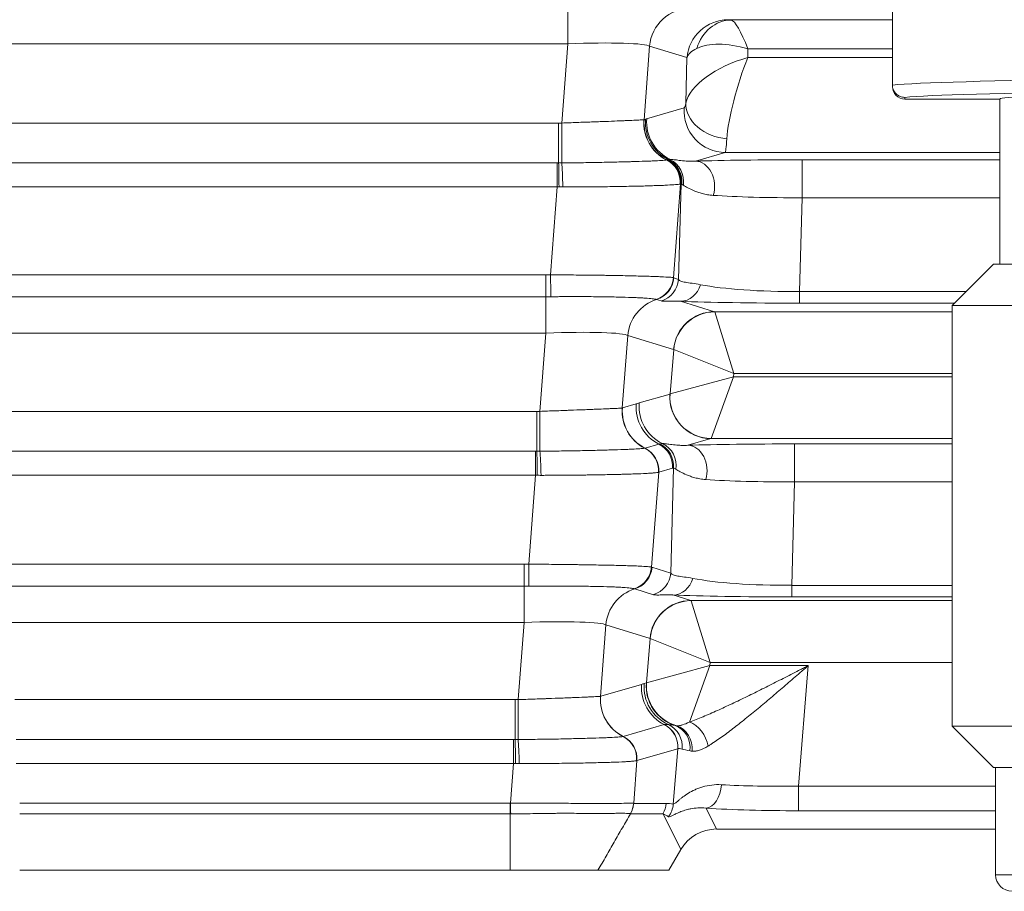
# Model space of a CAD drawing. Header units: millimetres. Extents: x 0 to 837, y 0 to 589.
# Tile 117 of 166: x 661 to 673, y 248 to 258. Entities that reach past the tile are written whole.
import ezdxf

# ---------------------------------------------------------------- set-up
doc = ezdxf.new("R2010")
doc.units = ezdxf.units.MM
doc.layers.add('1', color=7, linetype='Continuous', true_color=0xffffff)
doc.styles.add('ideas_simplex', font='simplex.shx')
doc.dimstyles.get("Standard").update_dxf_attribs({"dimtxt": 0.18, "dimasz": 0.18, "dimexe": 0.18, "dimexo": 0.0625, "dimgap": 0.09, "dimtad": 0, "dimtih": 1, "dimtoh": 1, "dimdec": 4, "dimzin": 0, "dimdsep": 46, "dimtxsty": 'Standard', "dimcen": 0.09, "dimadec": 0, "dimazin": 0, "dimtfac": 1, "dimtdec": 4, "dimtofl": 0, "dimtmove": 0, "dimatfit": 3, "dimfxl": 1, "dimtolj": 1, "dimtzin": 0, "dimarcsym": 0})

# ---------------------------------------------------------------- blocks, each defined once
blk = doc.blocks.new('_U12')
at = {"layer": '1', "color": 152, "lineweight": 13}
for p, q in [((678.391509, 321.859267), (606.996155, 321.859267)), ((658.921021, 247.859267), (606.996155, 247.859267))]:
    blk.add_line(p, q, dxfattribs=at)
at = {"layer": '1', "color": 27, "lineweight": 13}
blk.add_line((608.996155, 247.859267), (608.996155, 321.859267), dxfattribs=at)
at = {"layer": '1', "color": 87, "lineweight": 25}
for p, q in [((607.496155, 293.446767), (601.871155, 293.446767)), ((601.871155, 293.446767), (601.871155, 291.946767)), ((607.496155, 291.946767), (607.496155, 293.446767)), ((601.871155, 277.771767), (601.871155, 276.271767)), ((607.496155, 276.271767), (607.496155, 277.771767)), ((601.871155, 276.271767), (607.496155, 276.271767))]:
    blk.add_line(p, q, dxfattribs=at)
at = {"layer": '1', "color": 27, "lineweight": 18}
for points in [[(608.996155, 321.859267), (609.525136, 318.859269), (608.467174, 318.859265)], [(608.996155, 247.859267), (608.467174, 250.859265), (609.525136, 250.859269)]]:
    blk.add_solid(points, dxfattribs=at)
at = {"layer": '1', "color": 87, "linetype": 'Continuous', "lineweight": 25, "char_height": 3, "attachment_point": 7, "rotation": 90, "line_spacing_factor": 1.204819, "style": 'ideas_simplex'}
for s, insert in [('\\W1.2715;2.913', (607.342655, 277.719267)), ('\\W1.1250;74', (600.030155, 282.174267))]:
    blk.add_mtext(s, dxfattribs=dict(at, insert=insert))

msp = doc.modelspace()

# ---------------------------------------------------------------- linework, layer by layer
at = {"layer": '1', "color": 27, "linetype": 'Continuous', "lineweight": 18}
for p, q in [((671.992, 265.904), (671.992, 257.375)), ((671.992, 257.355), (671.992, 257.375)), ((671.992, 257.375), (671.992, 257.374)), ((672.142, 257.205), (673.292, 257.205)), ((673.292, 257.205), (673.292, 255.205)), ((673.217, 255.205), (672.717, 254.705)), ((684.067, 255.205), (673.217, 255.205)), ((672.717, 254.705), (672.717, 249.605)), ((684.567, 254.705), (672.717, 254.705)), ((672.717, 249.605), (673.217, 249.105)), ((684.567, 249.605), (672.717, 249.605)), ((684.067, 249.105), (673.217, 249.105)), ((673.242, 249.105), (673.242, 247.805))]:
    msp.add_line(p, q, dxfattribs=at)
at = {"layer": '1', "color": 143, "linetype": 'Continuous', "lineweight": 13}
for p, q in [((668.059, 258.316), (668.059, 257.875)), ((670.038, 258.163), (671.992, 258.163)), ((668.059, 257.875), (660.724, 257.875)), ((667.987, 256.914), (668.059, 257.875)), ((669.051, 257.845), (668.984, 256.954)), ((669.503, 257.707), (669.051, 257.845)), ((670.242, 257.813), (670.239, 257.707)), ((671.992, 257.813), (670.242, 257.813)), ((669.489, 257.153), (669.503, 257.707)), ((670.239, 257.707), (671.992, 257.707)), ((669.015, 256.965), (669.471, 257.098)), ((660.834, 256.914), (667.949, 256.914)), ((667.949, 256.914), (667.949, 256.43)), ((669.967, 256.557), (669.605, 256.452)), ((673.292, 256.557), (669.967, 256.557)), ((660.852, 256.43), (667.931, 256.43)), ((667.931, 256.43), (667.931, 256.139)), ((670.898, 256.469), (673.292, 256.469)), ((670.898, 256.469), (670.898, 256.009)), ((669.424, 256.176), (669.339, 255.04)), ((669.401, 255.02), (669.431, 256.178)), ((667.931, 256.139), (660.852, 256.139)), ((667.851, 255.074), (667.931, 256.139)), ((670.898, 256.009), (670.868, 254.871)), ((673.292, 256.009), (670.898, 256.009)), ((660.988, 255.074), (667.795, 255.074)), ((667.795, 255.074), (667.795, 254.81)), ((669.344, 255.037), (669.401, 255.02)), ((670.868, 254.871), (670.868, 254.731)), ((670.868, 254.871), (672.883, 254.871)), ((667.795, 254.81), (660.988, 254.81)), ((667.795, 254.369), (667.795, 254.81)), ((669.191, 254.758), (669.135, 254.775)), ((669.426, 254.754), (669.838, 254.628)), ((669.838, 254.628), (672.717, 254.628)), ((669.839, 254.626), (670.069, 253.879)), ((672.743, 254.731), (670.868, 254.731)), ((667.795, 254.369), (660.988, 254.369)), ((667.723, 253.42), (667.795, 254.369)), ((668.786, 254.339), (668.72, 253.461)), ((669.342, 254.169), (668.786, 254.339)), ((669.299, 253.631), (669.343, 254.168)), ((669.343, 254.168), (670.069, 253.879)), ((670.066, 253.84), (669.299, 253.631)), ((670.066, 253.84), (669.795, 253.093)), ((670.069, 253.879), (670.066, 253.84)), ((670.066, 253.84), (672.717, 253.84)), ((672.717, 253.879), (670.069, 253.879)), ((668.925, 253.522), (669.298, 253.63)), ((668.721, 253.461), (668.889, 253.51)), ((661.098, 253.42), (667.685, 253.42)), ((667.685, 252.936), (667.685, 253.42)), ((669.794, 253.09), (669.514, 253.009)), ((672.717, 253.09), (669.794, 253.09)), ((668.996, 252.974), (669.163, 253.023)), ((670.807, 253.025), (672.717, 253.025)), ((670.807, 253.025), (670.807, 252.566)), ((661.116, 252.936), (667.667, 252.936)), ((667.667, 252.936), (667.667, 252.646)), ((669.328, 252.731), (669.161, 252.682)), ((669.307, 251.461), (669.34, 252.735)), ((667.667, 252.646), (661.116, 252.646)), ((667.586, 251.568), (667.667, 252.646)), ((669.161, 252.682), (669.074, 251.533)), ((670.807, 252.566), (670.774, 251.312)), ((672.717, 252.566), (670.807, 252.566)), ((661.253, 251.568), (667.53, 251.568)), ((667.53, 251.303), (667.53, 251.568)), ((669.079, 251.531), (669.307, 251.461)), ((667.53, 251.303), (661.253, 251.303)), ((667.53, 251.303), (667.53, 250.863)), ((670.774, 251.312), (672.717, 251.312)), ((670.774, 251.172), (670.774, 251.312)), ((669.098, 251.199), (668.87, 251.269)), ((669.333, 251.196), (669.552, 251.128)), ((672.717, 251.172), (670.774, 251.172)), ((669.552, 251.128), (672.717, 251.128)), ((669.554, 251.126), (669.783, 250.379)), ((667.53, 250.863), (661.253, 250.863)), ((667.459, 249.927), (667.53, 250.863)), ((668.521, 250.833), (668.456, 249.967)), ((669.056, 250.669), (668.521, 250.833)), ((669.013, 250.131), (669.057, 250.668)), ((669.057, 250.668), (669.783, 250.379)), ((669.013, 250.131), (669.78, 250.34)), ((669.533, 249.656), (669.78, 250.34)), ((669.783, 250.379), (669.78, 250.34)), ((669.78, 250.34), (670.973, 250.34)), ((672.717, 250.379), (669.783, 250.379)), ((670.973, 250.34), (670.854, 248.88)), ((668.458, 249.968), (668.954, 250.112)), ((668.985, 250.123), (669.012, 250.13)), ((661.361, 249.927), (667.422, 249.927)), ((667.422, 249.927), (667.422, 249.443)), ((668.732, 249.481), (669.227, 249.625)), ((661.38, 249.443), (667.403, 249.443)), ((667.403, 249.443), (667.403, 249.152)), ((669.392, 249.332), (668.897, 249.188)), ((669.337, 248.661), (669.392, 249.332)), ((667.403, 249.152), (661.38, 249.152)), ((667.367, 248.672), (667.403, 249.152)), ((668.897, 249.188), (668.858, 248.671)), ((670.854, 248.88), (670.854, 248.581)), ((670.854, 248.88), (673.242, 248.88)), ((661.421, 248.672), (667.362, 248.672)), ((668.858, 248.67), (669.252, 248.67)), ((667.362, 248.543), (661.421, 248.543)), ((669.213, 248.545), (668.819, 248.545)), ((669.43, 248.111), (669.213, 248.545)), ((669.735, 248.612), (669.861, 248.359)), ((673.242, 248.581), (670.854, 248.581))]:
    msp.add_line(p, q, dxfattribs=at)
at = {"layer": '1', "color": 27, "linetype": 'Continuous', "lineweight": 13}
for p, q in [((672.142, 257.225), (672.142, 257.205)), ((684.042, 247.805), (673.242, 247.805))]:
    msp.add_line(p, q, dxfattribs=at)
at = {"layer": '1', "color": 143, "linetype": 'Continuous', "lineweight": 18}
for p, q in [((673.242, 248.359), (669.861, 248.359)), ((669.43, 248.111), (669.284, 247.859)), ((667.362, 247.859), (661.421, 247.859)), ((668.425, 247.859), (669.284, 247.859))]:
    msp.add_line(p, q, dxfattribs=at)
at = {"layer": '1', "color": 27, "linetype": 'Continuous', "lineweight": 18}
msp.add_arc((673.442, 247.805), 0.2, 180, 270, dxfattribs=at)
at = {"layer": '1', "color": 143, "linetype": 'Continuous', "lineweight": 13}
for centre, major_axis, ratio, start_param, end_param in [((669.547, 257.805), (-0.146, -0.478), 0.996014, 3.439444, 4.926838), ((670, 257.666), (0.146, 0.478), 0.996014, 0.297852, 1.785245), ((670.038, 257.663), (-0.024, -0.499), 0.878584, 3.196431, 4.437869), ((670.248, 258.167), (-0.25, 0), 0.031454, 0.102339, 0.573486), ((670.242, 257.413), (-0.213, 0.749), 0.16115, 5.228872, 6.211309), ((668.048, 257.801), (-1.006, -0.038), 0.073389, 3.2207, 4.698766), ((670.242, 257.413), (-0.731, 0.292), 0.480074, 4.902082, 5.884519), ((670.248, 257.667), (-0.75, 0.012), 0.344743, 5.705365, 6.176511), ((670.239, 257.307), (-0.744, -0.267), 0.48275, 4.540655, 5.994238), ((670.239, 257.307), (-0.223, -0.749), 0.167328, 4.199936, 5.653518), ((669.491, 257.348), (-0.021, -0.25), 0.087194, 0.033353, 0.686567), ((669.985, 257.113), (0.491, -0.093), 0.77245, 3.279264, 4.858354), ((669.967, 257.057), (-0.14, 0.48), 0.995643, 1.207413, 2.857034), ((667.987, 256.879), (-0.001, -0.5), 0.000077, 4.642576, 5.82725), ((669.479, 256.913), (0.134, -0.482), 0.994903, 4.361205, 5.547224), ((669.48, 256.914), (-0.149, 0.477), 0.995576, 1.188036, 2.374065), ((669.498, 256.92), (-0.168, 0.471), 0.995424, 1.148438, 2.337855), ((669.512, 256.925), (-0.14, 0.48), 0.995643, 1.207413, 2.411234), ((669.987, 257.307), (-0.02, -0.75), 0.029238, 0.026976, 0.68019), ((667.949, 256.16), (-0.002, 0.3), 0.014605, 4.641342, 5.828738), ((667.986, 256.161), (-0.006, 0.3), 0.044184, 4.638292, 5.826805), ((669.123, 256.199), (-0.041, 0.297), 0.992886, 4.491637, 5.678511), ((669.124, 256.199), (-0.047, 0.296), 0.993751, 4.472079, 5.658942), ((669.126, 256.2), (-0.092, 0.286), 0.995544, 4.320806, 5.507206), ((669.133, 256.202), (-0.098, 0.284), 0.995464, 4.299844, 5.486244), ((669.145, 256.204), (-0.026, 0.299), 0.991317, 4.517846, 5.732632), ((669.168, 256.204), (0.034, 0.298), 0.982269, 4.678398, 5.944958), ((670.922, 256.414), (-1.801, 0.001), 0.030434, 4.725631, 5.532945), ((669.605, 256.152), (-0.01, 0.3), 0.776151, 4.295129, 6.241659), ((670.922, 256.114), (-1.501, -0.007), 0.069967, 0.747265, 1.554579), ((667.851, 255.095), (-0.004, 0.3), 0.000932, 1.640603, 2.828939), ((669.041, 255.064), (0.136, 0.268), 0.995564, 3.909371, 5.098516), ((669.046, 255.062), (-0.088, -0.287), 0.996014, 0.598846, 1.785245), ((669.103, 255.044), (0.088, 0.287), 0.996014, 3.740438, 4.926838), ((669.426, 255.054), (0.013, 0.3), 0.858349, 3.192635, 4.413477), ((670.895, 255.088), (-1.501, -0.01), 0.144199, 0.613318, 1.552033), ((669.283, 254.298), (0.146, 0.478), 0.996014, 0.598846, 1.785245), ((670.895, 254.788), (-1.801, -0.001), 0.031454, 0.617206, 1.555922), ((669.838, 254.129), (0.146, 0.478), 0.996014, 0.297852, 1.785245), ((669.839, 254.128), (0.368, 0.339), 0.992996, 0.829626, 2.311967), ((669.817, 253.879), (-0.02, -0.75), 0.029238, 3.055122, 3.116209), ((667.784, 254.295), (-1.006, -0.038), 0.073389, 3.2207, 4.698766), ((669.321, 253.919), (-0.021, -0.25), 0.087194, 3.061499, 3.122585), ((669.794, 253.59), (-0.14, 0.48), 0.995643, 1.207413, 2.857034), ((669.795, 253.591), (0.339, -0.368), 0.991771, 3.890384, 5.534394), ((669.317, 253.88), (-0.021, -0.25), 0.087194, 0.033353, 0.094439), ((669.216, 253.42), (-0.144, 0.479), 0.995612, 1.198056, 2.384063), ((669.218, 253.421), (-0.14, 0.48), 0.995643, 1.207413, 2.393768), ((669.386, 253.47), (-0.14, 0.48), 0.995643, 1.207413, 2.393812), ((669.421, 253.481), (-0.14, 0.48), 0.995643, 1.207413, 2.411234), ((667.723, 253.386), (0.001, 0.5), 0.000077, 1.500983, 2.685657), ((669.814, 253.84), (-0.02, -0.75), 0.029238, 0.026976, 0.088063), ((668.86, 252.706), (-0.044, 0.297), 0.993716, 4.484311, 5.671202), ((668.862, 252.706), (-0.068, 0.292), 0.995069, 4.402956, 5.589592), ((668.863, 252.706), (-0.084, 0.288), 0.995643, 4.349005, 5.535405), ((669.03, 252.755), (-0.084, 0.288), 0.995643, 4.349005, 5.535405), ((669.042, 252.759), (-0.098, 0.284), 0.995471, 4.301453, 5.487852), ((669.078, 252.761), (0.034, 0.298), 0.982269, 4.678398, 5.944958), ((670.831, 252.971), (-1.801, 0.001), 0.030434, 4.725631, 5.532945), ((669.514, 252.709), (-0.01, 0.3), 0.776151, 4.295129, 6.241659), ((667.685, 252.667), (-0.002, 0.3), 0.014605, 4.641342, 5.828738), ((667.722, 252.667), (-0.006, 0.3), 0.044184, 4.638292, 5.826805), ((670.831, 252.671), (-1.501, -0.007), 0.069967, 0.747265, 1.554579), ((667.586, 251.589), (0.004, -0.3), 0.000932, 4.782196, 5.970531), ((668.776, 251.557), (-0.136, -0.268), 0.995564, 0.767778, 1.956923), ((668.782, 251.555), (-0.088, -0.287), 0.996014, 0.598846, 1.785245), ((669.009, 251.486), (-0.088, -0.287), 0.996014, 0.598846, 1.785245), ((669.333, 251.495), (-0.013, -0.3), 0.858349, 0.051043, 1.271884), ((670.801, 251.529), (-1.501, -0.01), 0.144199, 0.613318, 1.552033), ((669.018, 250.792), (-0.146, -0.478), 0.996014, 3.740438, 4.926838), ((670.801, 251.229), (-1.801, -0.001), 0.031454, 0.617206, 1.555922), ((669.552, 250.629), (0.146, 0.478), 0.996014, 0.297852, 1.785245), ((669.554, 250.628), (0.368, 0.339), 0.992996, 0.829626, 2.311967), ((669.531, 250.379), (-0.02, -0.75), 0.029238, 3.055122, 3.116209), ((667.519, 250.788), (-1.006, -0.038), 0.073389, 3.2207, 4.698766), ((669.035, 250.419), (-0.021, -0.25), 0.087194, 3.061499, 3.122585), ((669.45, 250.072), (0.14, -0.48), 0.995643, 4.349005, 5.535429), ((669.481, 250.082), (0.14, -0.48), 0.995643, 4.349005, 5.581304), ((669.508, 250.09), (-0.14, 0.48), 0.995643, 1.207413, 2.555209), ((669.51, 250.091), (0.339, -0.368), 0.991771, 3.890384, 5.271507), ((669.032, 250.38), (-0.021, -0.25), 0.087194, 0.033353, 0.094439), ((667.459, 249.892), (-0.001, -0.5), 0.000077, 4.642576, 5.82725), ((668.953, 249.927), (0.144, -0.479), 0.995612, 4.339649, 5.525656), ((668.954, 249.927), (0.14, -0.48), 0.995643, 4.349005, 5.535361), ((669.094, 249.357), (-0.084, 0.288), 0.995643, 4.349005, 5.535405), ((669.094, 249.357), (-0.074, 0.291), 0.995302, 4.382823, 5.569103), ((669.158, 249.352), (0.062, 0.293), 0.959628, 4.834927, 6.067475), ((669.271, 249.327), (0.059, 0.294), 0.895222, 4.815928, 6.167138), ((669.303, 249.323), (0.018, 0.299), 0.878856, 4.694224, 6.053686), ((669.533, 249.383), (-0.133, 0.269), 0.701534, 4.312995, 5.668073), ((667.422, 249.173), (-0.002, 0.3), 0.014605, 4.641342, 5.828738), ((667.458, 249.174), (-0.006, 0.3), 0.044184, 4.638292, 5.826805), ((668.596, 249.212), (-0.044, 0.297), 0.993716, 4.484311, 5.671202), ((668.599, 249.213), (-0.084, 0.288), 0.995643, 4.349005, 5.535405), ((668.598, 249.212), (-0.068, 0.292), 0.995069, 4.402956, 5.589592), ((669.735, 248.911), (0.019, 0.299), 0.621028, 3.245165, 4.701837), ((670.866, 249.026), (-1.507, -0.026), 0.096946, 0.891085, 1.561209), ((667.367, 248.693), (-0.002, 0.3), 0.000366, 1.640609, 2.094392), ((668.56, 248.696), (0.056, 0.295), 0.996153, 4.374299, 4.816677), ((668.954, 248.695), (0, 0.3), 0.996169, 4.18879, 4.631248), ((670.674, 246.808), (-1.543, 1.824), 0.244098, 5.976332, 6.079471), ((669.039, 248.685), (0.063, 0.293), 0.996129, 4.297262, 4.842485), ((670.376, 246.832), (-1.279, 1.72), 0.157063, 5.913872, 6.017011), ((670.866, 248.727), (-1.806, -0.001), 0.081028, 0.894014, 1.564138)]:
    msp.add_ellipse(centre, major_axis=major_axis, ratio=ratio, start_param=start_param, end_param=end_param, dxfattribs=at)
at = {"layer": '1', "color": 27, "linetype": 'Continuous', "lineweight": 13}
msp.add_ellipse((678.642, 257.355), major_axis=(-6.75, 0), ratio=0.017067, start_param=3.141593, end_param=6.110839, dxfattribs=at)
at = {"layer": '1', "color": 27, "linetype": 'Continuous', "lineweight": 18}
for centre, major_axis, ratio, start_param, end_param in [((672.142, 257.355), (0, 0.15), 0.999848, 1.570796, 3.141593), ((678.642, 257.205), (-6.6, 0), 0.017455, 3.163964, 6.108887), ((678.642, 257.205), (-5.35, 0), 0.017455, 3.141593, 6.283185)]:
    msp.add_ellipse(centre, major_axis=major_axis, ratio=ratio, start_param=start_param, end_param=end_param, dxfattribs=at)
at = {"layer": '1', "color": 143, "linetype": 'Continuous', "lineweight": 18}
msp.add_ellipse((669.863, 247.858), major_axis=(0.225, -0.449), ratio=0.995894, start_param=2.679493, end_param=3.721496, dxfattribs=at)
at = {"layer": '1', "color": 27, "linetype": 'Continuous', "lineweight": 18}
msp.add_open_spline([(672.142, 257.225), (672.132, 257.225), (672.122, 257.226), (672.103, 257.229), (672.093, 257.232), (672.08, 257.238), (672.075, 257.24), (672.067, 257.245), (672.062, 257.247), (672.05, 257.255), (672.043, 257.262), (672.029, 257.275), (672.022, 257.283), (672.012, 257.299), (672.007, 257.308), (672.001, 257.321), (672, 257.326), (671.997, 257.336), (671.995, 257.34), (671.993, 257.355), (671.992, 257.364), (671.992, 257.374)], degree=3, knots=[0, 0, 0, 0, 0.125, 0.125, 0.25, 0.25, 0.3125, 0.3125, 0.375, 0.375, 0.5, 0.5, 0.625, 0.625, 0.75, 0.75, 0.8125, 0.8125, 0.875, 0.875, 1, 1, 1, 1], dxfattribs=at)
at = {"layer": '1', "color": 143, "linetype": 'Continuous', "lineweight": 13}
for points, degree in [([(667.949, 256.914), (667.962, 256.914), (667.974, 256.914), (667.987, 256.914)], 3), ([(668.983, 256.954), (668.983, 256.954), (668.983, 256.954), (668.984, 256.954)], 3), ([(668.984, 256.954), (668.99, 256.956), (668.996, 256.958), (669.002, 256.961)], 3), ([(669.002, 256.961), (669.006, 256.962), (669.011, 256.964), (669.015, 256.965)], 3), ([(667.931, 256.43), (667.937, 256.43), (667.943, 256.43), (667.949, 256.43)], 3), ([(667.949, 256.43), (667.962, 256.43), (667.974, 256.43), (667.986, 256.43)], 3), ([(669.256, 256.467), (669.257, 256.467), (669.257, 256.467), (669.257, 256.467)], 3), ([(669.257, 256.467), (669.258, 256.467), (669.259, 256.468), (669.26, 256.468)], 3), ([(669.26, 256.468), (669.262, 256.469), (669.264, 256.469), (669.267, 256.47)], 3), ([(669.267, 256.47), (669.27, 256.471), (669.273, 256.472), (669.277, 256.473)], 3), ([(669.277, 256.473), (669.283, 256.474), (669.29, 256.474), (669.297, 256.474)], 3), ([(669.424, 256.176), (669.423, 256.175), (669.422, 256.175), (669.421, 256.175)], 3), ([(669.431, 256.178), (669.429, 256.177), (669.427, 256.176), (669.424, 256.176)], 3), ([(669.44, 256.172), (669.437, 256.174), (669.434, 256.176), (669.431, 256.178)], 3), ([(669.46, 256.161), (669.452, 256.165), (669.446, 256.169), (669.44, 256.172)], 3), ([(667.954, 256.139), (667.946, 256.139), (667.939, 256.139), (667.931, 256.139)], 3), ([(668, 256.139), (667.984, 256.139), (667.969, 256.139), (667.954, 256.139)], 3), ([(667.795, 255.074), (667.813, 255.074), (667.832, 255.074), (667.851, 255.074)], 3), ([(669.339, 255.04), (669.34, 255.039), (669.342, 255.038), (669.344, 255.037)], 3), ([(667.854, 254.81), (667.834, 254.81), (667.815, 254.81), (667.795, 254.81)], 3), ([(669.135, 254.775), (669.133, 254.776), (669.131, 254.777), (669.128, 254.778)], 3), ([(668.72, 253.461), (668.72, 253.461), (668.721, 253.461), (668.721, 253.461)], 3), ([(668.889, 253.51), (668.895, 253.512), (668.907, 253.516), (668.919, 253.52), (668.925, 253.522)], 3), ([(667.685, 253.42), (667.698, 253.42), (667.71, 253.42), (667.723, 253.42)], 3), ([(668.994, 252.974), (668.994, 252.974), (668.995, 252.974), (668.995, 252.974)], 3), ([(668.995, 252.974), (668.996, 252.974), (668.996, 252.974), (668.996, 252.974)], 3), ([(669.163, 253.023), (669.167, 253.024), (669.172, 253.025), (669.176, 253.027)], 3), ([(669.176, 253.027), (669.183, 253.03), (669.194, 253.031), (669.206, 253.031)], 3), ([(667.667, 252.936), (667.673, 252.936), (667.679, 252.936), (667.685, 252.936)], 3), ([(667.685, 252.936), (667.698, 252.936), (667.71, 252.936), (667.723, 252.937)], 3), ([(669.34, 252.735), (669.336, 252.733), (669.332, 252.732), (669.328, 252.731)], 3), ([(669.369, 252.718), (669.356, 252.725), (669.347, 252.731), (669.34, 252.735)], 3), ([(667.69, 252.646), (667.682, 252.646), (667.675, 252.646), (667.667, 252.646)], 3), ([(667.736, 252.645), (667.721, 252.645), (667.705, 252.645), (667.69, 252.646)], 3), ([(669.16, 252.682), (669.159, 252.681), (669.158, 252.681), (669.157, 252.681)], 3), ([(669.161, 252.682), (669.16, 252.682), (669.16, 252.682), (669.16, 252.682)], 3), ([(667.53, 251.568), (667.549, 251.568), (667.567, 251.568), (667.586, 251.568)], 3), ([(669.074, 251.533), (669.076, 251.532), (669.078, 251.531), (669.079, 251.531)], 3), ([(667.59, 251.303), (667.57, 251.303), (667.55, 251.303), (667.53, 251.303)], 3), ([(668.87, 251.269), (668.868, 251.27), (668.866, 251.27), (668.863, 251.271)], 3), ([(667.422, 249.927), (667.434, 249.927), (667.447, 249.927), (667.459, 249.927)], 3), ([(668.456, 249.967), (668.457, 249.967), (668.457, 249.967), (668.458, 249.968)], 3), ([(669.227, 249.625), (669.227, 249.625), (669.228, 249.625), (669.228, 249.625)], 3), ([(669.279, 249.626), (669.301, 249.623), (669.328, 249.618), (669.36, 249.613)], 3), ([(669.36, 249.613), (669.367, 249.612), (669.373, 249.611), (669.38, 249.611)], 3), ([(667.403, 249.443), (667.41, 249.443), (667.416, 249.443), (667.422, 249.443)], 3), ([(667.422, 249.443), (667.434, 249.443), (667.446, 249.443), (667.459, 249.443)], 3), ([(668.73, 249.48), (668.73, 249.48), (668.731, 249.48), (668.732, 249.48)], 3), ([(668.732, 249.48), (668.732, 249.481), (668.732, 249.481), (668.732, 249.481)], 3), ([(669.392, 249.333), (669.392, 249.333), (669.392, 249.333), (669.392, 249.332)], 3), ([(669.54, 249.305), (669.501, 249.314), (669.47, 249.323), (669.445, 249.328)], 3), ([(669.566, 249.302), (669.557, 249.302), (669.548, 249.303), (669.54, 249.305)], 3), ([(667.426, 249.152), (667.419, 249.152), (667.411, 249.152), (667.403, 249.152)], 3), ([(667.472, 249.152), (667.457, 249.152), (667.441, 249.152), (667.426, 249.152)], 3), ([(668.896, 249.188), (668.895, 249.188), (668.894, 249.188), (668.893, 249.187)], 3), ([(668.897, 249.188), (668.896, 249.188), (668.896, 249.188), (668.896, 249.188)], 3), ([(668.858, 248.671), (668.858, 248.671), (668.858, 248.671), (668.858, 248.671)], 3), ([(667.368, 248.543), (667.366, 248.543), (667.364, 248.543), (667.362, 248.543)], 3), ([(667.362, 247.859), (667.362, 248.543)], 1), ([(668.819, 248.545), (668.425, 247.859)], 1), ([(668.819, 248.546), (668.819, 248.546), (668.819, 248.546), (668.819, 248.546)], 3)]:
    msp.add_open_spline(points, degree=degree, dxfattribs=at)
for points, knots in [([(667.987, 256.914), (668.018, 256.915), (668.049, 256.916), (668.11, 256.918), (668.141, 256.92), (668.231, 256.923), (668.29, 256.925), (668.376, 256.928), (668.404, 256.929), (668.46, 256.931), (668.487, 256.932), (668.565, 256.935), (668.614, 256.937), (668.671, 256.94), (668.682, 256.94), (668.704, 256.941), (668.715, 256.941), (668.746, 256.943), (668.766, 256.943), (668.821, 256.946), (668.854, 256.947), (668.888, 256.949), (668.895, 256.949), (668.907, 256.95), (668.925, 256.951), (668.94, 256.951), (668.965, 256.953), (668.977, 256.954), (668.983, 256.954)], [0, 0, 0, 0, 0.0625, 0.0625, 0.125, 0.125, 0.25, 0.25, 0.3125, 0.3125, 0.375, 0.375, 0.5, 0.5, 0.53125, 0.53125, 0.5625, 0.5625, 0.625, 0.625, 0.75, 0.75, 0.78125, 0.78125, 0.8125, 0.875, 0.875, 1, 1, 1, 1]), ([(667.986, 256.43), (668.065, 256.431), (668.143, 256.432), (668.258, 256.434), (668.295, 256.434), (668.352, 256.435), (668.37, 256.436), (668.408, 256.436), (668.426, 256.437), (668.518, 256.438), (668.587, 256.44), (668.686, 256.442), (668.718, 256.443), (668.765, 256.444), (668.78, 256.445), (668.811, 256.445), (668.826, 256.446), (668.898, 256.448), (668.951, 256.45), (669.022, 256.452), (669.044, 256.453), (669.075, 256.454), (669.085, 256.455), (669.105, 256.456), (669.114, 256.456), (669.158, 256.458), (669.187, 256.46), (669.221, 256.463), (669.23, 256.464), (669.246, 256.465), (669.252, 256.466), (669.256, 256.467)], [0, 0, 0, 0, 0.125, 0.125, 0.1875, 0.1875, 0.21875, 0.21875, 0.25, 0.25, 0.375, 0.375, 0.4375, 0.4375, 0.46875, 0.46875, 0.5, 0.5, 0.625, 0.625, 0.6875, 0.6875, 0.71875, 0.71875, 0.75, 0.75, 0.875, 0.875, 0.9375, 0.9375, 1, 1, 1, 1]), ([(669.297, 256.474), (669.31, 256.474), (669.327, 256.472), (669.364, 256.468), (669.386, 256.465), (669.435, 256.458), (669.463, 256.455), (669.511, 256.452), (669.528, 256.451), (669.564, 256.451), (669.584, 256.451), (669.605, 256.452)], [0, 0, 0, 0, 0.25, 0.25, 0.5, 0.5, 0.75, 0.75, 0.875, 0.875, 1, 1, 1, 1]), ([(669.42, 256.174), (669.414, 256.173), (669.407, 256.172), (669.389, 256.17), (669.378, 256.169), (669.34, 256.166), (669.307, 256.164), (669.257, 256.161), (669.247, 256.16), (669.225, 256.159), (669.191, 256.158), (669.154, 256.157), (669.075, 256.154), (669.016, 256.152), (668.935, 256.15), (668.919, 256.15), (668.885, 256.149), (668.834, 256.148), (668.78, 256.147), (668.67, 256.145), (668.592, 256.143), (668.49, 256.142), (668.47, 256.142), (668.428, 256.142), (668.366, 256.141), (668.303, 256.14), (668.175, 256.14), (668.088, 256.139), (668, 256.139)], [0, 0, 0, 0, 0.0625, 0.0625, 0.125, 0.125, 0.25, 0.25, 0.28125, 0.28125, 0.3125, 0.375, 0.375, 0.5, 0.5, 0.53125, 0.53125, 0.5625, 0.625, 0.625, 0.75, 0.75, 0.78125, 0.78125, 0.8125, 0.875, 0.875, 1, 1, 1, 1]), ([(669.421, 256.175), (669.421, 256.175), (669.421, 256.175), (669.42, 256.174), (669.42, 256.174), (669.42, 256.174)], [0, 0, 0, 0, 0.624236, 0.624236, 1, 1, 1, 1]), ([(669.821, 256.037), (669.796, 256.039), (669.773, 256.042), (669.73, 256.05), (669.709, 256.054), (669.671, 256.065), (669.653, 256.07), (669.619, 256.082), (669.604, 256.088), (669.56, 256.107), (669.535, 256.119), (669.492, 256.142), (669.474, 256.152), (669.46, 256.161)], [0, 0, 0, 0, 0.125, 0.125, 0.25, 0.25, 0.375, 0.375, 0.5, 0.5, 0.75, 0.75, 1, 1, 1, 1]), ([(667.851, 255.074), (667.874, 255.074), (667.897, 255.074), (667.944, 255.074), (667.967, 255.074), (668.036, 255.073), (668.082, 255.073), (668.218, 255.072), (668.306, 255.071), (668.414, 255.07), (668.436, 255.069), (668.478, 255.069), (668.541, 255.068), (668.602, 255.067), (668.719, 255.065), (668.792, 255.063), (668.93, 255.06), (668.991, 255.058), (669.074, 255.056), (669.1, 255.055), (669.136, 255.054), (669.148, 255.053), (669.17, 255.052), (669.181, 255.052), (669.232, 255.049), (669.265, 255.047), (669.302, 255.045), (669.312, 255.044), (669.324, 255.042), (669.328, 255.042), (669.334, 255.041), (669.337, 255.04), (669.339, 255.04)], [0, 0, 0, 0, 0.03125, 0.03125, 0.0625, 0.0625, 0.125, 0.125, 0.25, 0.25, 0.28125, 0.28125, 0.3125, 0.375, 0.375, 0.5, 0.5, 0.625, 0.625, 0.6875, 0.6875, 0.71875, 0.71875, 0.75, 0.75, 0.875, 0.875, 0.9375, 0.9375, 0.96875, 0.96875, 1, 1, 1, 1]), ([(669.401, 255.02), (669.407, 255.011), (669.416, 255.004), (669.438, 254.995), (669.446, 254.992), (669.464, 254.988), (669.474, 254.986), (669.508, 254.98), (669.535, 254.976), (669.596, 254.968), (669.63, 254.963), (669.668, 254.955)], [0, 0, 0, 0, 0.25, 0.25, 0.375, 0.375, 0.5, 0.5, 0.75, 0.75, 1, 1, 1, 1]), ([(669.128, 254.778), (669.126, 254.778), (669.123, 254.779), (669.117, 254.78), (669.114, 254.781), (669.102, 254.783), (669.093, 254.784), (669.06, 254.788), (669.031, 254.791), (668.987, 254.793), (668.977, 254.794), (668.958, 254.795), (668.928, 254.797), (668.895, 254.798), (668.824, 254.801), (668.771, 254.803), (668.654, 254.806), (668.592, 254.807), (668.492, 254.808), (668.458, 254.809), (668.388, 254.81), (668.351, 254.81), (668.241, 254.811), (668.166, 254.811), (668.051, 254.811), (668.012, 254.811), (667.953, 254.81), (667.933, 254.81), (667.894, 254.81), (667.874, 254.81), (667.854, 254.81)], [0, 0, 0, 0, 0.03125, 0.03125, 0.0625, 0.0625, 0.125, 0.125, 0.25, 0.25, 0.28125, 0.28125, 0.3125, 0.375, 0.375, 0.5, 0.5, 0.625, 0.625, 0.6875, 0.6875, 0.75, 0.75, 0.875, 0.875, 0.9375, 0.9375, 0.96875, 0.96875, 1, 1, 1, 1]), ([(669.426, 254.754), (669.394, 254.756), (669.365, 254.757), (669.313, 254.756), (669.291, 254.755), (669.261, 254.754), (669.252, 254.754), (669.236, 254.754), (669.229, 254.754), (669.209, 254.755), (669.199, 254.756), (669.191, 254.758)], [0, 0, 0, 0, 0.25, 0.25, 0.5, 0.5, 0.625, 0.625, 0.75, 0.75, 1, 1, 1, 1]), ([(667.723, 253.42), (667.785, 253.423), (667.846, 253.425), (667.937, 253.428), (667.967, 253.429), (668.011, 253.431), (668.026, 253.431), (668.056, 253.433), (668.07, 253.433), (668.143, 253.436), (668.198, 253.438), (668.276, 253.441), (668.302, 253.442), (668.339, 253.443), (668.351, 253.444), (668.375, 253.445), (668.387, 253.445), (668.444, 253.447), (668.485, 253.449), (668.541, 253.451), (668.558, 253.452), (668.591, 253.454), (668.606, 253.454), (668.647, 253.456), (668.669, 253.457), (668.695, 253.459), (668.702, 253.459), (668.713, 253.46), (668.717, 253.46), (668.72, 253.461)], [0, 0, 0, 0, 0.125, 0.125, 0.1875, 0.1875, 0.21875, 0.21875, 0.25, 0.25, 0.375, 0.375, 0.4375, 0.4375, 0.46875, 0.46875, 0.5, 0.5, 0.625, 0.625, 0.6875, 0.6875, 0.75, 0.75, 0.875, 0.875, 0.9375, 0.9375, 1, 1, 1, 1]), ([(667.723, 252.937), (667.802, 252.938), (667.88, 252.939), (667.995, 252.94), (668.033, 252.941), (668.09, 252.942), (668.109, 252.942), (668.146, 252.943), (668.165, 252.943), (668.256, 252.945), (668.326, 252.946), (668.426, 252.949), (668.458, 252.949), (668.52, 252.951), (668.551, 252.952), (668.638, 252.954), (668.691, 252.956), (668.761, 252.959), (668.784, 252.96), (668.815, 252.961), (668.825, 252.961), (668.844, 252.962), (668.854, 252.963), (668.898, 252.965), (668.926, 252.967), (668.959, 252.969), (668.969, 252.97), (668.984, 252.972), (668.99, 252.973), (668.994, 252.974)], [0, 0, 0, 0, 0.125, 0.125, 0.1875, 0.1875, 0.21875, 0.21875, 0.25, 0.25, 0.375, 0.375, 0.4375, 0.4375, 0.5, 0.5, 0.625, 0.625, 0.6875, 0.6875, 0.71875, 0.71875, 0.75, 0.75, 0.875, 0.875, 0.9375, 0.9375, 1, 1, 1, 1]), ([(669.206, 253.031), (669.22, 253.031), (669.236, 253.029), (669.274, 253.024), (669.295, 253.021), (669.345, 253.015), (669.373, 253.012), (669.42, 253.009), (669.437, 253.008), (669.474, 253.007), (669.493, 253.008), (669.514, 253.009)], [0, 0, 0, 0, 0.25, 0.25, 0.5, 0.5, 0.75, 0.75, 0.875, 0.875, 1, 1, 1, 1]), ([(669.731, 252.594), (669.706, 252.596), (669.683, 252.599), (669.639, 252.607), (669.618, 252.611), (669.58, 252.622), (669.562, 252.627), (669.529, 252.639), (669.513, 252.645), (669.469, 252.663), (669.444, 252.676), (669.401, 252.698), (669.383, 252.709), (669.369, 252.718)], [0, 0, 0, 0, 0.125, 0.125, 0.25, 0.25, 0.375, 0.375, 0.5, 0.5, 0.75, 0.75, 1, 1, 1, 1]), ([(669.157, 252.681), (669.147, 252.679), (669.13, 252.677), (669.092, 252.673), (669.078, 252.672), (669.054, 252.671), (669.045, 252.67), (669.027, 252.669), (669.017, 252.669), (668.968, 252.666), (668.921, 252.664), (668.842, 252.661), (668.814, 252.66), (668.77, 252.659), (668.755, 252.659), (668.724, 252.658), (668.708, 252.657), (668.627, 252.655), (668.558, 252.654), (668.447, 252.652), (668.409, 252.651), (668.351, 252.65), (668.331, 252.65), (668.29, 252.649), (668.27, 252.649), (668.168, 252.648), (668.085, 252.647), (667.956, 252.646), (667.913, 252.646), (667.847, 252.646), (667.825, 252.646), (667.78, 252.645), (667.758, 252.645), (667.736, 252.645)], [0, 0, 0, 0, 0.125, 0.125, 0.1875, 0.1875, 0.21875, 0.21875, 0.25, 0.25, 0.375, 0.375, 0.4375, 0.4375, 0.46875, 0.46875, 0.5, 0.5, 0.625, 0.625, 0.6875, 0.6875, 0.71875, 0.71875, 0.75, 0.75, 0.875, 0.875, 0.9375, 0.9375, 0.96875, 0.96875, 1, 1, 1, 1]), ([(667.586, 251.568), (667.609, 251.568), (667.632, 251.568), (667.679, 251.567), (667.702, 251.567), (667.772, 251.567), (667.818, 251.567), (667.953, 251.565), (668.042, 251.564), (668.15, 251.563), (668.171, 251.563), (668.214, 251.562), (668.277, 251.561), (668.337, 251.56), (668.454, 251.558), (668.528, 251.557), (668.665, 251.554), (668.727, 251.552), (668.809, 251.549), (668.835, 251.549), (668.871, 251.547), (668.883, 251.547), (668.905, 251.546), (668.916, 251.545), (668.967, 251.543), (669, 251.541), (669.037, 251.538), (669.047, 251.537), (669.06, 251.536), (669.063, 251.535), (669.069, 251.534), (669.072, 251.534), (669.074, 251.533)], [0, 0, 0, 0, 0.03125, 0.03125, 0.0625, 0.0625, 0.125, 0.125, 0.25, 0.25, 0.28125, 0.28125, 0.3125, 0.375, 0.375, 0.5, 0.5, 0.625, 0.625, 0.6875, 0.6875, 0.71875, 0.71875, 0.75, 0.75, 0.875, 0.875, 0.9375, 0.9375, 0.96875, 0.96875, 1, 1, 1, 1]), ([(669.307, 251.461), (669.313, 251.453), (669.323, 251.445), (669.344, 251.436), (669.352, 251.434), (669.37, 251.429), (669.381, 251.427), (669.414, 251.421), (669.441, 251.417), (669.502, 251.409), (669.537, 251.404), (669.575, 251.396)], [0, 0, 0, 0, 0.25, 0.25, 0.375, 0.375, 0.5, 0.5, 0.75, 0.75, 1, 1, 1, 1]), ([(668.863, 251.271), (668.861, 251.272), (668.859, 251.273), (668.853, 251.274), (668.849, 251.275), (668.838, 251.277), (668.828, 251.278), (668.795, 251.282), (668.766, 251.284), (668.722, 251.287), (668.713, 251.288), (668.693, 251.289), (668.663, 251.29), (668.63, 251.292), (668.559, 251.295), (668.506, 251.296), (668.389, 251.299), (668.327, 251.3), (668.227, 251.302), (668.193, 251.302), (668.123, 251.303), (668.087, 251.303), (667.977, 251.304), (667.902, 251.304), (667.786, 251.304), (667.748, 251.304), (667.689, 251.304), (667.669, 251.304), (667.629, 251.304), (667.609, 251.304), (667.59, 251.303)], [0, 0, 0, 0, 0.03125, 0.03125, 0.0625, 0.0625, 0.125, 0.125, 0.25, 0.25, 0.28125, 0.28125, 0.3125, 0.375, 0.375, 0.5, 0.5, 0.625, 0.625, 0.6875, 0.6875, 0.75, 0.75, 0.875, 0.875, 0.9375, 0.9375, 0.96875, 0.96875, 1, 1, 1, 1]), ([(669.333, 251.196), (669.3, 251.198), (669.271, 251.198), (669.219, 251.197), (669.197, 251.196), (669.168, 251.195), (669.159, 251.195), (669.142, 251.195), (669.135, 251.195), (669.115, 251.196), (669.105, 251.197), (669.098, 251.199)], [0, 0, 0, 0, 0.25, 0.25, 0.5, 0.5, 0.625, 0.625, 0.75, 0.75, 1, 1, 1, 1]), ([(669.533, 249.656), (669.56, 249.666), (669.587, 249.676), (669.642, 249.697), (669.67, 249.709), (669.755, 249.744), (669.813, 249.769), (669.93, 249.822), (669.989, 249.849), (670.079, 249.892), (670.11, 249.906), (670.171, 249.936), (670.201, 249.951), (670.293, 249.995), (670.354, 250.026), (670.477, 250.087), (670.538, 250.118), (670.662, 250.181), (670.724, 250.212), (670.817, 250.26), (670.864, 250.284), (670.91, 250.308), (670.942, 250.324), (670.957, 250.332), (670.973, 250.34)], [0, 0, 0, 0, 0.0625, 0.0625, 0.125, 0.125, 0.25, 0.25, 0.375, 0.375, 0.4375, 0.4375, 0.5, 0.5, 0.625, 0.625, 0.75, 0.75, 0.875, 0.875, 0.9375, 0.96875, 0.96875, 1, 1, 1, 1]), ([(670.973, 250.34), (670.96, 250.328), (670.946, 250.317), (670.92, 250.294), (670.88, 250.26), (670.84, 250.225), (670.761, 250.157), (670.709, 250.112), (670.604, 250.023), (670.552, 249.978), (670.448, 249.89), (670.397, 249.847), (670.319, 249.783), (670.293, 249.762), (670.242, 249.72), (670.216, 249.699), (670.14, 249.638), (670.09, 249.599), (669.992, 249.524), (669.944, 249.488), (669.873, 249.439), (669.849, 249.423), (669.815, 249.4), (669.803, 249.392), (669.781, 249.378), (669.769, 249.371), (669.758, 249.364)], [0, 0, 0, 0, 0.03125, 0.03125, 0.0625, 0.125, 0.125, 0.25, 0.25, 0.375, 0.375, 0.5, 0.5, 0.5625, 0.5625, 0.625, 0.625, 0.75, 0.75, 0.875, 0.875, 0.9375, 0.9375, 0.96875, 0.96875, 1, 1, 1, 1]), ([(668.954, 250.112), (668.959, 250.114), (668.964, 250.115), (668.974, 250.119), (668.98, 250.121), (668.985, 250.123)], [0, 0, 0, 0, 0.5, 0.5, 1, 1, 1, 1]), ([(667.459, 249.927), (667.521, 249.929), (667.583, 249.931), (667.673, 249.935), (667.703, 249.936), (667.748, 249.937), (667.763, 249.938), (667.792, 249.939), (667.807, 249.939), (667.879, 249.942), (667.934, 249.944), (668.012, 249.947), (668.038, 249.948), (668.075, 249.95), (668.087, 249.95), (668.111, 249.951), (668.123, 249.952), (668.18, 249.954), (668.221, 249.956), (668.277, 249.958), (668.295, 249.959), (668.327, 249.96), (668.342, 249.961), (668.384, 249.963), (668.406, 249.964), (668.431, 249.965), (668.438, 249.966), (668.449, 249.966), (668.453, 249.967), (668.456, 249.967)], [0, 0, 0, 0, 0.125, 0.125, 0.1875, 0.1875, 0.21875, 0.21875, 0.25, 0.25, 0.375, 0.375, 0.4375, 0.4375, 0.46875, 0.46875, 0.5, 0.5, 0.625, 0.625, 0.6875, 0.6875, 0.75, 0.75, 0.875, 0.875, 0.9375, 0.9375, 1, 1, 1, 1]), ([(669.228, 249.625), (669.233, 249.626), (669.24, 249.627), (669.257, 249.628), (669.268, 249.627), (669.279, 249.626)], [0, 0, 0, 0, 0.5, 0.5, 1, 1, 1, 1]), ([(669.38, 249.611), (669.386, 249.611), (669.391, 249.611), (669.402, 249.611), (669.408, 249.612), (669.426, 249.615), (669.438, 249.618), (669.476, 249.629), (669.504, 249.641), (669.533, 249.656)], [0, 0, 0, 0, 0.125, 0.125, 0.25, 0.25, 0.5, 0.5, 1, 1, 1, 1]), ([(667.459, 249.443), (667.538, 249.444), (667.616, 249.445), (667.731, 249.447), (667.769, 249.447), (667.826, 249.448), (667.845, 249.448), (667.882, 249.449), (667.901, 249.449), (667.993, 249.451), (668.062, 249.453), (668.162, 249.455), (668.194, 249.456), (668.257, 249.457), (668.287, 249.458), (668.374, 249.461), (668.427, 249.462), (668.498, 249.465), (668.52, 249.466), (668.551, 249.467), (668.561, 249.468), (668.581, 249.469), (668.59, 249.469), (668.634, 249.471), (668.662, 249.473), (668.695, 249.476), (668.705, 249.477), (668.72, 249.478), (668.726, 249.479), (668.73, 249.48)], [0, 0, 0, 0, 0.125, 0.125, 0.1875, 0.1875, 0.21875, 0.21875, 0.25, 0.25, 0.375, 0.375, 0.4375, 0.4375, 0.5, 0.5, 0.625, 0.625, 0.6875, 0.6875, 0.71875, 0.71875, 0.75, 0.75, 0.875, 0.875, 0.9375, 0.9375, 1, 1, 1, 1]), ([(669.445, 249.328), (669.432, 249.331), (669.421, 249.333), (669.403, 249.335), (669.397, 249.334), (669.392, 249.333)], [0, 0, 0, 0, 0.5, 0.5, 1, 1, 1, 1]), ([(669.758, 249.364), (669.722, 249.343), (669.688, 249.326), (669.64, 249.31), (669.624, 249.306), (669.601, 249.303), (669.594, 249.302), (669.579, 249.301), (669.572, 249.301), (669.566, 249.302)], [0, 0, 0, 0, 0.5, 0.5, 0.75, 0.75, 0.875, 0.875, 1, 1, 1, 1]), ([(668.893, 249.187), (668.884, 249.185), (668.866, 249.183), (668.829, 249.18), (668.814, 249.179), (668.79, 249.177), (668.781, 249.177), (668.763, 249.175), (668.754, 249.175), (668.704, 249.172), (668.657, 249.17), (668.579, 249.168), (668.551, 249.167), (668.506, 249.165), (668.491, 249.165), (668.46, 249.164), (668.444, 249.164), (668.363, 249.162), (668.294, 249.16), (668.183, 249.158), (668.145, 249.158), (668.087, 249.157), (668.067, 249.156), (668.027, 249.156), (668.006, 249.156), (667.905, 249.154), (667.821, 249.154), (667.692, 249.153), (667.649, 249.152), (667.583, 249.152), (667.561, 249.152), (667.517, 249.152), (667.494, 249.152), (667.472, 249.152)], [0, 0, 0, 0, 0.125, 0.125, 0.1875, 0.1875, 0.21875, 0.21875, 0.25, 0.25, 0.375, 0.375, 0.4375, 0.4375, 0.46875, 0.46875, 0.5, 0.5, 0.625, 0.625, 0.6875, 0.6875, 0.71875, 0.71875, 0.75, 0.75, 0.875, 0.875, 0.9375, 0.9375, 0.96875, 0.96875, 1, 1, 1, 1]), ([(669.337, 248.661), (669.341, 248.659), (669.349, 248.664), (669.37, 248.679), (669.383, 248.691), (669.407, 248.711), (669.415, 248.718), (669.434, 248.732), (669.443, 248.74), (669.474, 248.763), (669.496, 248.778), (669.545, 248.808), (669.572, 248.823), (669.616, 248.842), (669.631, 248.849), (669.663, 248.86), (669.679, 248.866), (669.729, 248.881), (669.765, 248.888), (669.84, 248.897), (669.879, 248.899), (669.921, 248.896)], [0, 0, 0, 0, 0.125, 0.125, 0.25, 0.25, 0.3125, 0.3125, 0.375, 0.375, 0.5, 0.5, 0.625, 0.625, 0.6875, 0.6875, 0.75, 0.75, 0.875, 0.875, 1, 1, 1, 1]), ([(667.362, 248.672), (667.362, 248.65), (667.362, 248.627), (667.362, 248.584), (667.362, 248.563), (667.362, 248.543)], [0, 0, 0, 0, 0.5, 0.5, 1, 1, 1, 1]), ([(667.362, 248.672), (667.362, 248.672), (667.362, 248.672), (667.364, 248.672), (667.366, 248.672), (667.367, 248.672)], [0, 0, 0, 0, 0.075481, 0.075481, 1, 1, 1, 1]), ([(667.367, 248.672), (667.391, 248.672), (667.414, 248.672), (667.46, 248.672), (667.484, 248.671), (667.553, 248.671), (667.599, 248.671), (667.734, 248.671), (667.823, 248.672), (667.931, 248.671), (667.953, 248.671), (667.995, 248.671), (668.058, 248.671), (668.118, 248.67), (668.236, 248.669), (668.309, 248.668), (668.412, 248.667), (668.445, 248.667), (668.507, 248.667), (668.565, 248.668), (668.617, 248.668), (668.666, 248.669), (668.689, 248.67), (668.75, 248.671), (668.783, 248.671), (668.82, 248.672), (668.831, 248.672), (668.843, 248.671), (668.847, 248.671), (668.853, 248.671), (668.856, 248.671), (668.858, 248.671)], [0, 0, 0, 0, 0.03125, 0.03125, 0.0625, 0.0625, 0.125, 0.125, 0.25, 0.25, 0.28125, 0.28125, 0.3125, 0.375, 0.375, 0.5, 0.5, 0.5625, 0.5625, 0.625, 0.6875, 0.6875, 0.75, 0.75, 0.875, 0.875, 0.9375, 0.9375, 0.96875, 0.96875, 1, 1, 1, 1]), ([(668.858, 248.67), (668.856, 248.648), (668.852, 248.627), (668.839, 248.584), (668.83, 248.564), (668.819, 248.545)], [0, 0, 0, 0, 0.5, 0.5, 1, 1, 1, 1]), ([(668.819, 248.546), (668.817, 248.546), (668.814, 248.546), (668.808, 248.547), (668.804, 248.547), (668.792, 248.548), (668.782, 248.549), (668.746, 248.55), (668.714, 248.55), (668.654, 248.55), (668.632, 248.549), (668.584, 248.549), (668.534, 248.548), (668.477, 248.548), (668.416, 248.548), (668.385, 248.548), (668.284, 248.549), (668.213, 248.549), (668.099, 248.55), (668.06, 248.55), (667.999, 248.55), (667.979, 248.55), (667.937, 248.55), (667.917, 248.549), (667.811, 248.549), (667.725, 248.547), (667.593, 248.545), (667.549, 248.545), (667.481, 248.544), (667.459, 248.544), (667.413, 248.544), (667.391, 248.543), (667.368, 248.543)], [0, 0, 0, 0, 0.03125, 0.03125, 0.0625, 0.0625, 0.125, 0.125, 0.25, 0.25, 0.3125, 0.3125, 0.375, 0.4375, 0.4375, 0.5, 0.5, 0.625, 0.625, 0.6875, 0.6875, 0.71875, 0.71875, 0.75, 0.75, 0.875, 0.875, 0.9375, 0.9375, 0.96875, 0.96875, 1, 1, 1, 1]), ([(669.735, 248.612), (669.7, 248.616), (669.667, 248.616), (669.606, 248.613), (669.577, 248.61), (669.538, 248.602), (669.525, 248.6), (669.5, 248.593), (669.489, 248.59), (669.455, 248.58), (669.435, 248.572), (669.398, 248.557), (669.381, 248.549), (669.359, 248.538), (669.352, 248.534), (669.339, 248.528), (669.332, 248.524), (669.315, 248.516), (669.306, 248.512), (669.29, 248.507), (669.285, 248.507), (669.281, 248.509)], [0, 0, 0, 0, 0.125, 0.125, 0.25, 0.25, 0.3125, 0.3125, 0.375, 0.375, 0.5, 0.5, 0.625, 0.625, 0.6875, 0.6875, 0.75, 0.75, 0.875, 0.875, 1, 1, 1, 1])]:
    msp.add_open_spline(points, degree=3, knots=knots, dxfattribs=at)
at = {"layer": '1', "color": 143, "linetype": 'Continuous', "lineweight": 18}
msp.add_open_spline([(668.424, 247.859), (668.403, 247.859), (668.304, 247.859), (667.955, 247.859), (667.681, 247.859), (667.388, 247.859), (667.375, 247.859), (667.362, 247.859)], degree=3, knots=[0, 0, 0, 0, 0.444489, 0.444489, 0.97588, 0.97588, 1, 1, 1, 1], dxfattribs=at)

# ---------------------------------------------------------------- dimensions: what is measured, and where the dimension line sits
at = {"layer": '1', "color": 87, "linetype": 'Continuous', "lineweight": 25}
dim = msp.add_linear_dim(base=(608.996, 247.859), p1=(688.892, 321.859), p2=(664.392, 247.859), angle=90, text='<>\\P[\\C87;{\\H1.00x;\\Fsimplex.shx;2.913\\Fsimplex.shx;}\\C87; ]', dimstyle='Standard', override={"dimtxt": 3, "dimasz": 3, "dimexe": 2, "dimexo": 2.5, "dimgap": 1.5, "dimtad": 1, "dimtih": 0, "dimtoh": 0, "dimdec": 2, "dimlfac": 1, "dimzin": 8, "dimdsep": 44, "dimlunit": 2, "dimtxsty": 'ideas_simplex', "dimsah": 1, "dimse1": 0, "dimse2": 0, "dimsd1": 0, "dimsd2": 0, "dimclrd": 27, "dimclre": 152, "dimclrt": 87, "dimtol": 0, "dimtm": -0.1, "dimtfac": 0.5, "dimtdec": 2, "dimtofl": 1, "dimtmove": 0, "dimtzin": 8, "dimlwd": 13, "dimlwe": 13}, dxfattribs=at)
dim.commit()
dim.dimension.update_dxf_attribs({"geometry": '_U12', "text_midpoint": (608.996, 284.859), "dimtype": 160})

doc.saveas('drawing.dxf')
